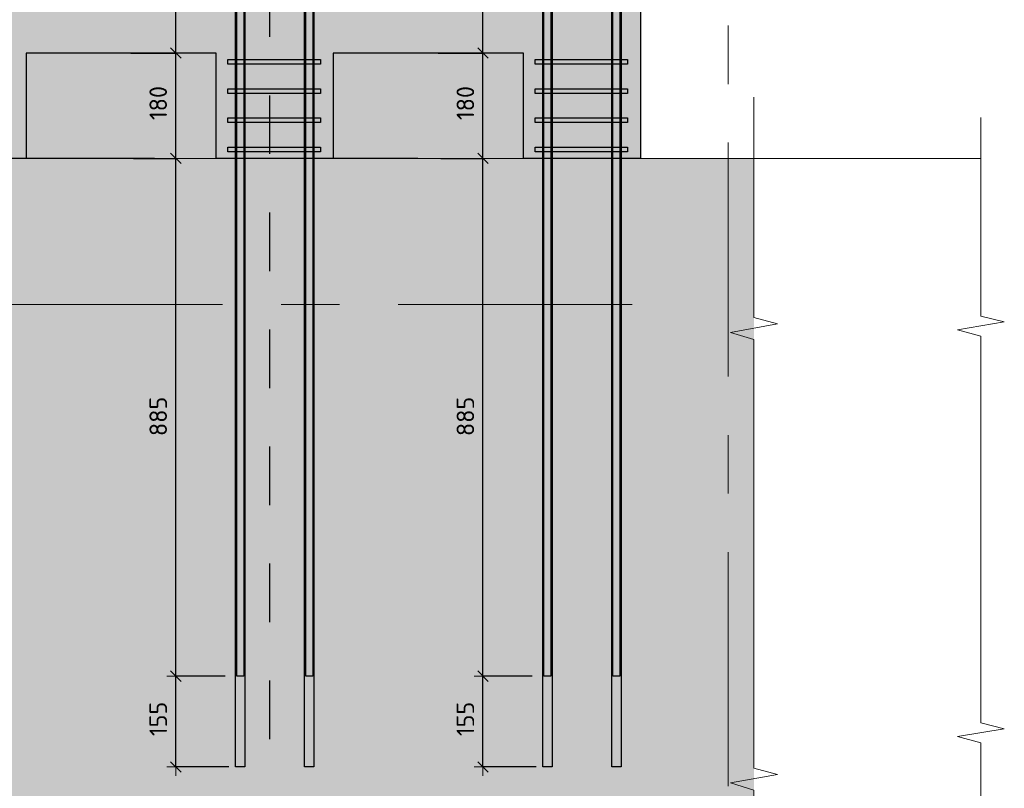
# Model space of a CAD drawing. Header units: metres. Extents: x -38 to 97, y -15 to 21.
# Tile 55 of 229: x 83.24 to 84.93, y -6.93 to -5.61. Entities that reach past the tile are written whole.
import ezdxf

# ---------------------------------------------------------------- set-up
doc = ezdxf.new("R2010")
doc.units = ezdxf.units.M
doc.header["$PDMODE"] = 65
for name, pattern in [('______11', [0.5, 0.4, -0.05, 0, -0.05]), ('______2', [0.0405, 0.03, -0.0105]), ('______5', [1.1, 0.8, -0.1, 0.1, -0.1])]:
    doc.linetypes.add(name, pattern=pattern)
for name, color, linetype, lineweight in [('XR$4$Арм.стержн. Хомут', 240, 'Continuous', 35), ('XR$4$Арм.стержн.горизонт. 1', 180, 'Continuous', 35), ('XR$4$Арм.стержн.горизонт. 2', 202, 'Continuous', 35), ('XR$4$Общий слой (1)_1', 7, 'Continuous', 13), ('XR$4$Осевая линия (1)', 7, '______5', 13), ('XR$4$Перекрытие (1)', 7, 'Continuous', 35), ('XR$4$Размерная линия (1)', 7, 'Continuous', 13), ('XR$6$Арм.стержн. Хомут', 240, 'Continuous', 35), ('XR$6$Арм.стержн.горизонт. 1', 180, 'Continuous', 35), ('XR$6$Арм.стержн.горизонт. 2', 202, 'Continuous', 35), ('XR$6$Общий слой (1)_1', 7, 'Continuous', 13), ('XR$6$Осевая линия (1)', 7, '______5', 13), ('XR$6$Перекрытие (1)', 7, 'Continuous', 35), ('XR$6$Размерная линия (1)', 7, 'Continuous', 13)]:
    doc.layers.add(name, color=color, linetype=linetype, lineweight=lineweight)
doc.styles.add('ISOCPEUR', font='txt')
doc.dimstyles.new('DIMSTYLE_24', dxfattribs={"dimtxt": 0.03, "dimasz": 0.03, "dimexe": 0, "dimexo": 0, "dimgap": 0.015, "dimtad": 2, "dimdec": 0, "dimlfac": 1000, "dimrnd": 5, "dimzin": 12, "dimdsep": 46, "dimtxsty": 'ISOCPEUR', "dimblk1": 'ALL_ML_STRICH', "dimblk2": 'ALL_ML_STRICH', "dimsah": 1, "dimcen": 0, "dimclrd": 7, "dimclre": 256, "dimclrt": 7, "dimadec": 0, "dimazin": 0, "dimtfac": 1, "dimtdec": 0, "dimtix": 1, "dimtmove": 2, "dimatfit": 3, "dimfxl": 0, "dimtzin": 0, "dimlwd": 0, "dimlwe": -3, "dimarcsym": 0})
pattern_1 = [(0, (0.45, 0.45), (0.225, 0.225), [0.225, -0.225]), (90, (0.45, 0.45), (-0.225, 0.225), [0.225, -0.225])]

# ---------------------------------------------------------------- blocks, each defined once
blk = doc.blocks.new('ЭЛЕМЕНТ_УЗОРА_19')
at = {"color": 7, "linetype": 'Continuous', "lineweight": 13, "transparency": 33554687}
for points in [[(84.8875, -5.7799), (84.8875, -6.1198), (84.9275, -6.1295), (84.8475, -6.1427), (84.8875, -6.1538), (84.8875, -6.4749)], [(84.8875, -6.4749), (84.8875, -6.8148), (84.9275, -6.8245), (84.8475, -6.8377), (84.8875, -6.8488), (84.8875, -7.1699)]]:
    blk.add_lwpolyline(points, dxfattribs=at)
blk = doc.blocks.new('ALL_ML_STRICH')
at = {"color": 0, "linetype": 'ByBlock', "lineweight": -2}
for p, q in [((-1, 0), (0.5, 0)), ((-0.3, -0.3), (0.3, 0.3)), ((0, -0.5), (0, 0.5))]:
    blk.add_line(p, q, dxfattribs=at)
blk = doc.blocks.new('*D403')
at = {"layer": 'DEFPOINTS', "color": 7, "linetype": 'Continuous', "lineweight": 13, "transparency": 33554687}
for p in [(84.1406, -6.7349), (84.0364, -6.8899), (84.1471, -6.8899)]:
    blk.add_point(p, dxfattribs=at)
at = {"layer": 'XR$4$Размерная линия (1)', "color": 9, "linetype": 'Continuous', "lineweight": -2, "true_color": 0xc7c7c7, "transparency": 33554687}
for p, q in [((84.1206, -6.7349), (84.0364, -6.7349)), ((84.1271, -6.8899), (84.0364, -6.8899))]:
    blk.add_line(p, q, dxfattribs=at)
at = {"layer": 'XR$4$Размерная линия (1)', "color": 7, "linetype": 'Continuous', "lineweight": -2, "transparency": 33554687}
blk.add_line((84.0364, -6.8899), (84.0364, -6.7349), dxfattribs=at)
at = {"layer": 'XR$4$Размерная линия (1)', "color": 7, "linetype": 'Continuous', "lineweight": 13, "transparency": 33554687, "xscale": 0.03, "yscale": 0.03, "zscale": 0.03}
for p, rotation in [((84.0364, -6.7349), 90), ((84.0364, -6.8899), 270)]:
    blk.add_blockref('ALL_ML_STRICH', p, dxfattribs=dict(at, rotation=rotation))
at = {"layer": 'XR$4$Размерная линия (1)', "color": 7, "linetype": 'Continuous', "lineweight": 13, "transparency": 33554687, "insert": (84.0064, -6.8079), "char_height": 0.03, "width": 0.09, "attachment_point": 5, "rotation": 90, "style": 'ISOCPEUR'}
blk.add_mtext('\\A1;{155}', dxfattribs=at)
blk = doc.blocks.new('*D404')
at = {"layer": 'DEFPOINTS', "color": 7, "linetype": 'Continuous', "lineweight": 13, "transparency": 33554687}
for p in [(83.9444, -5.8499), (84.0364, -6.7349), (84.1406, -6.7349)]:
    blk.add_point(p, dxfattribs=at)
at = {"layer": 'XR$4$Размерная линия (1)', "color": 9, "linetype": 'Continuous', "lineweight": -2, "true_color": 0xc7c7c7, "transparency": 33554687}
for p, q in [((83.9644, -5.8499), (84.0364, -5.8499)), ((84.1206, -6.7349), (84.0364, -6.7349))]:
    blk.add_line(p, q, dxfattribs=at)
at = {"layer": 'XR$4$Размерная линия (1)', "color": 7, "linetype": 'Continuous', "lineweight": -2, "transparency": 33554687}
blk.add_line((84.0364, -6.7349), (84.0364, -5.8499), dxfattribs=at)
at = {"layer": 'XR$4$Размерная линия (1)', "color": 7, "linetype": 'Continuous', "lineweight": 13, "transparency": 33554687, "xscale": 0.03, "yscale": 0.03, "zscale": 0.03}
for p, rotation in [((84.0364, -5.8499), 90), ((84.0364, -6.7349), 270)]:
    blk.add_blockref('ALL_ML_STRICH', p, dxfattribs=dict(at, rotation=rotation))
at = {"layer": 'XR$4$Размерная линия (1)', "color": 7, "linetype": 'Continuous', "lineweight": 13, "transparency": 33554687, "insert": (84.0064, -6.2909), "char_height": 0.03, "width": 0.09, "attachment_point": 5, "rotation": 90, "style": 'ISOCPEUR'}
blk.add_mtext('\\A1;{885}', dxfattribs=at)
blk = doc.blocks.new('*D405')
at = {"layer": 'DEFPOINTS', "color": 7, "linetype": 'Continuous', "lineweight": 13, "transparency": 33554687}
for p in [(83.9397, -5.6699), (83.9444, -5.8499), (84.0364, -5.8499)]:
    blk.add_point(p, dxfattribs=at)
at = {"layer": 'XR$4$Размерная линия (1)', "color": 9, "linetype": 'Continuous', "lineweight": -2, "true_color": 0xc7c7c7, "transparency": 33554687}
for p, q in [((83.9597, -5.6699), (84.0364, -5.6699)), ((83.9644, -5.8499), (84.0364, -5.8499))]:
    blk.add_line(p, q, dxfattribs=at)
at = {"layer": 'XR$4$Размерная линия (1)', "color": 7, "linetype": 'Continuous', "lineweight": -2, "transparency": 33554687}
blk.add_line((84.0364, -5.8499), (84.0364, -5.6699), dxfattribs=at)
at = {"layer": 'XR$4$Размерная линия (1)', "color": 7, "linetype": 'Continuous', "lineweight": 13, "transparency": 33554687, "xscale": 0.03, "yscale": 0.03, "zscale": 0.03}
for p, rotation in [((84.0364, -5.6699), 90), ((84.0364, -5.8499), 270)]:
    blk.add_blockref('ALL_ML_STRICH', p, dxfattribs=dict(at, rotation=rotation))
at = {"layer": 'XR$4$Размерная линия (1)', "color": 7, "linetype": 'Continuous', "lineweight": 13, "transparency": 33554687, "insert": (84.0064, -5.7554), "char_height": 0.03, "width": 0.09, "attachment_point": 5, "rotation": 90, "style": 'ISOCPEUR'}
blk.add_mtext('\\A1;{180}', dxfattribs=at)
blk = doc.blocks.new('*D406')
at = {"layer": 'DEFPOINTS', "color": 7, "linetype": 'Continuous', "lineweight": 13, "transparency": 33554687}
for p in [(84.1406, -4.7849), (83.9397, -5.6699), (84.0364, -5.6699)]:
    blk.add_point(p, dxfattribs=at)
at = {"layer": 'XR$4$Размерная линия (1)', "color": 9, "linetype": 'Continuous', "lineweight": -2, "true_color": 0xc7c7c7, "transparency": 33554687}
for p, q in [((84.1206, -4.7849), (84.0364, -4.7849)), ((83.9597, -5.6699), (84.0364, -5.6699))]:
    blk.add_line(p, q, dxfattribs=at)
at = {"layer": 'XR$4$Размерная линия (1)', "color": 7, "linetype": 'Continuous', "lineweight": -2, "transparency": 33554687}
blk.add_line((84.0364, -5.6699), (84.0364, -4.7849), dxfattribs=at)
at = {"layer": 'XR$4$Размерная линия (1)', "color": 7, "linetype": 'Continuous', "lineweight": 13, "transparency": 33554687, "xscale": 0.03, "yscale": 0.03, "zscale": 0.03}
for p, rotation in [((84.0364, -4.7849), 90), ((84.0364, -5.6699), 270)]:
    blk.add_blockref('ALL_ML_STRICH', p, dxfattribs=dict(at, rotation=rotation))
at = {"layer": 'XR$4$Размерная линия (1)', "color": 7, "linetype": 'Continuous', "lineweight": 13, "transparency": 33554687, "insert": (84.0064, -5.2259), "char_height": 0.03, "width": 0.09, "attachment_point": 5, "rotation": 90, "style": 'ISOCPEUR'}
blk.add_mtext('\\A1;{885}', dxfattribs=at)
blk = doc.blocks.new('*D408')
at = {"layer": 'DEFPOINTS', "color": 7, "linetype": 'Continuous', "lineweight": 13, "transparency": 33554687}
for p in [(83.6156, -6.7349), (83.5114, -6.8899), (83.6221, -6.8899)]:
    blk.add_point(p, dxfattribs=at)
at = {"layer": 'XR$4$Размерная линия (1)', "color": 9, "linetype": 'Continuous', "lineweight": -2, "true_color": 0xc7c7c7, "transparency": 33554687}
for p, q in [((83.5956, -6.7349), (83.5114, -6.7349)), ((83.6021, -6.8899), (83.5114, -6.8899))]:
    blk.add_line(p, q, dxfattribs=at)
at = {"layer": 'XR$4$Размерная линия (1)', "color": 7, "linetype": 'Continuous', "lineweight": -2, "transparency": 33554687}
blk.add_line((83.5114, -6.8899), (83.5114, -6.7349), dxfattribs=at)
at = {"layer": 'XR$4$Размерная линия (1)', "color": 7, "linetype": 'Continuous', "lineweight": 13, "transparency": 33554687, "xscale": 0.03, "yscale": 0.03, "zscale": 0.03}
for p, rotation in [((83.5114, -6.7349), 90), ((83.5114, -6.8899), 270)]:
    blk.add_blockref('ALL_ML_STRICH', p, dxfattribs=dict(at, rotation=rotation))
at = {"layer": 'XR$4$Размерная линия (1)', "color": 7, "linetype": 'Continuous', "lineweight": 13, "transparency": 33554687, "insert": (83.4814, -6.8079), "char_height": 0.03, "width": 0.09, "attachment_point": 5, "rotation": 90, "style": 'ISOCPEUR'}
blk.add_mtext('\\A1;{155}', dxfattribs=at)
blk = doc.blocks.new('*D409')
at = {"layer": 'DEFPOINTS', "color": 7, "linetype": 'Continuous', "lineweight": 13, "transparency": 33554687}
for p in [(83.4194, -5.8499), (83.5114, -6.7349), (83.6156, -6.7349)]:
    blk.add_point(p, dxfattribs=at)
at = {"layer": 'XR$4$Размерная линия (1)', "color": 9, "linetype": 'Continuous', "lineweight": -2, "true_color": 0xc7c7c7, "transparency": 33554687}
for p, q in [((83.4394, -5.8499), (83.5114, -5.8499)), ((83.5956, -6.7349), (83.5114, -6.7349))]:
    blk.add_line(p, q, dxfattribs=at)
at = {"layer": 'XR$4$Размерная линия (1)', "color": 7, "linetype": 'Continuous', "lineweight": -2, "transparency": 33554687}
blk.add_line((83.5114, -6.7349), (83.5114, -5.8499), dxfattribs=at)
at = {"layer": 'XR$4$Размерная линия (1)', "color": 7, "linetype": 'Continuous', "lineweight": 13, "transparency": 33554687, "xscale": 0.03, "yscale": 0.03, "zscale": 0.03}
for p, rotation in [((83.5114, -5.8499), 90), ((83.5114, -6.7349), 270)]:
    blk.add_blockref('ALL_ML_STRICH', p, dxfattribs=dict(at, rotation=rotation))
at = {"layer": 'XR$4$Размерная линия (1)', "color": 7, "linetype": 'Continuous', "lineweight": 13, "transparency": 33554687, "insert": (83.4814, -6.2909), "char_height": 0.03, "width": 0.09, "attachment_point": 5, "rotation": 90, "style": 'ISOCPEUR'}
blk.add_mtext('\\A1;{885}', dxfattribs=at)
blk = doc.blocks.new('*D410')
at = {"layer": 'DEFPOINTS', "color": 7, "linetype": 'Continuous', "lineweight": 13, "transparency": 33554687}
for p in [(83.4147, -5.6699), (83.4194, -5.8499), (83.5114, -5.8499)]:
    blk.add_point(p, dxfattribs=at)
at = {"layer": 'XR$4$Размерная линия (1)', "color": 9, "linetype": 'Continuous', "lineweight": -2, "true_color": 0xc7c7c7, "transparency": 33554687}
for p, q in [((83.4347, -5.6699), (83.5114, -5.6699)), ((83.4394, -5.8499), (83.5114, -5.8499))]:
    blk.add_line(p, q, dxfattribs=at)
at = {"layer": 'XR$4$Размерная линия (1)', "color": 7, "linetype": 'Continuous', "lineweight": -2, "transparency": 33554687}
blk.add_line((83.5114, -5.8499), (83.5114, -5.6699), dxfattribs=at)
at = {"layer": 'XR$4$Размерная линия (1)', "color": 7, "linetype": 'Continuous', "lineweight": 13, "transparency": 33554687, "xscale": 0.03, "yscale": 0.03, "zscale": 0.03}
for p, rotation in [((83.5114, -5.6699), 90), ((83.5114, -5.8499), 270)]:
    blk.add_blockref('ALL_ML_STRICH', p, dxfattribs=dict(at, rotation=rotation))
at = {"layer": 'XR$4$Размерная линия (1)', "color": 7, "linetype": 'Continuous', "lineweight": 13, "transparency": 33554687, "insert": (83.4814, -5.7554), "char_height": 0.03, "width": 0.09, "attachment_point": 5, "rotation": 90, "style": 'ISOCPEUR'}
blk.add_mtext('\\A1;{180}', dxfattribs=at)
blk = doc.blocks.new('*D411')
at = {"layer": 'DEFPOINTS', "color": 7, "linetype": 'Continuous', "lineweight": 13, "transparency": 33554687}
for p in [(83.6156, -4.7849), (83.4147, -5.6699), (83.5114, -5.6699)]:
    blk.add_point(p, dxfattribs=at)
at = {"layer": 'XR$4$Размерная линия (1)', "color": 9, "linetype": 'Continuous', "lineweight": -2, "true_color": 0xc7c7c7, "transparency": 33554687}
for p, q in [((83.5956, -4.7849), (83.5114, -4.7849)), ((83.4347, -5.6699), (83.5114, -5.6699))]:
    blk.add_line(p, q, dxfattribs=at)
at = {"layer": 'XR$4$Размерная линия (1)', "color": 7, "linetype": 'Continuous', "lineweight": -2, "transparency": 33554687}
blk.add_line((83.5114, -5.6699), (83.5114, -4.7849), dxfattribs=at)
at = {"layer": 'XR$4$Размерная линия (1)', "color": 7, "linetype": 'Continuous', "lineweight": 13, "transparency": 33554687, "xscale": 0.03, "yscale": 0.03, "zscale": 0.03}
for p, rotation in [((83.5114, -4.7849), 90), ((83.5114, -5.6699), 270)]:
    blk.add_blockref('ALL_ML_STRICH', p, dxfattribs=dict(at, rotation=rotation))
at = {"layer": 'XR$4$Размерная линия (1)', "color": 7, "linetype": 'Continuous', "lineweight": 13, "transparency": 33554687, "insert": (83.4814, -5.2259), "char_height": 0.03, "width": 0.09, "attachment_point": 5, "rotation": 90, "style": 'ISOCPEUR'}
blk.add_mtext('\\A1;{885}', dxfattribs=at)
blk = doc.blocks.new('*D734')
at = {"layer": 'DEFPOINTS', "color": 7, "linetype": 'Continuous', "lineweight": 13, "transparency": 33554687}
for p in [(84.1406, -6.7349), (84.0364, -6.8899), (84.1471, -6.8899)]:
    blk.add_point(p, dxfattribs=at)
at = {"layer": 'XR$6$Размерная линия (1)', "color": 9, "linetype": 'Continuous', "lineweight": -2, "true_color": 0xc7c7c7, "transparency": 33554687}
for p, q in [((84.1206, -6.7349), (84.0364, -6.7349)), ((84.1271, -6.8899), (84.0364, -6.8899))]:
    blk.add_line(p, q, dxfattribs=at)
at = {"layer": 'XR$6$Размерная линия (1)', "color": 7, "linetype": 'Continuous', "lineweight": -2, "transparency": 33554687}
blk.add_line((84.0364, -6.8899), (84.0364, -6.7349), dxfattribs=at)
at = {"layer": 'XR$6$Размерная линия (1)', "color": 7, "linetype": 'Continuous', "lineweight": 13, "transparency": 33554687, "xscale": 0.03, "yscale": 0.03, "zscale": 0.03}
for p, rotation in [((84.0364, -6.7349), 90), ((84.0364, -6.8899), 270)]:
    blk.add_blockref('ALL_ML_STRICH', p, dxfattribs=dict(at, rotation=rotation))
at = {"layer": 'XR$6$Размерная линия (1)', "color": 7, "linetype": 'Continuous', "lineweight": 13, "transparency": 33554687, "insert": (84.0064, -6.8079), "char_height": 0.03, "width": 0.09, "attachment_point": 5, "rotation": 90, "style": 'ISOCPEUR'}
blk.add_mtext('\\A1;{155}', dxfattribs=at)
blk = doc.blocks.new('*D735')
at = {"layer": 'DEFPOINTS', "color": 7, "linetype": 'Continuous', "lineweight": 13, "transparency": 33554687}
for p in [(83.9444, -5.8499), (84.0364, -6.7349), (84.1406, -6.7349)]:
    blk.add_point(p, dxfattribs=at)
at = {"layer": 'XR$6$Размерная линия (1)', "color": 9, "linetype": 'Continuous', "lineweight": -2, "true_color": 0xc7c7c7, "transparency": 33554687}
for p, q in [((83.9644, -5.8499), (84.0364, -5.8499)), ((84.1206, -6.7349), (84.0364, -6.7349))]:
    blk.add_line(p, q, dxfattribs=at)
at = {"layer": 'XR$6$Размерная линия (1)', "color": 7, "linetype": 'Continuous', "lineweight": -2, "transparency": 33554687}
blk.add_line((84.0364, -6.7349), (84.0364, -5.8499), dxfattribs=at)
at = {"layer": 'XR$6$Размерная линия (1)', "color": 7, "linetype": 'Continuous', "lineweight": 13, "transparency": 33554687, "xscale": 0.03, "yscale": 0.03, "zscale": 0.03}
for p, rotation in [((84.0364, -5.8499), 90), ((84.0364, -6.7349), 270)]:
    blk.add_blockref('ALL_ML_STRICH', p, dxfattribs=dict(at, rotation=rotation))
at = {"layer": 'XR$6$Размерная линия (1)', "color": 7, "linetype": 'Continuous', "lineweight": 13, "transparency": 33554687, "insert": (84.0064, -6.2909), "char_height": 0.03, "width": 0.09, "attachment_point": 5, "rotation": 90, "style": 'ISOCPEUR'}
blk.add_mtext('\\A1;{885}', dxfattribs=at)
blk = doc.blocks.new('*D736')
at = {"layer": 'DEFPOINTS', "color": 7, "linetype": 'Continuous', "lineweight": 13, "transparency": 33554687}
for p in [(83.9397, -5.6699), (83.9444, -5.8499), (84.0364, -5.8499)]:
    blk.add_point(p, dxfattribs=at)
at = {"layer": 'XR$6$Размерная линия (1)', "color": 9, "linetype": 'Continuous', "lineweight": -2, "true_color": 0xc7c7c7, "transparency": 33554687}
for p, q in [((83.9597, -5.6699), (84.0364, -5.6699)), ((83.9644, -5.8499), (84.0364, -5.8499))]:
    blk.add_line(p, q, dxfattribs=at)
at = {"layer": 'XR$6$Размерная линия (1)', "color": 7, "linetype": 'Continuous', "lineweight": -2, "transparency": 33554687}
blk.add_line((84.0364, -5.8499), (84.0364, -5.6699), dxfattribs=at)
at = {"layer": 'XR$6$Размерная линия (1)', "color": 7, "linetype": 'Continuous', "lineweight": 13, "transparency": 33554687, "xscale": 0.03, "yscale": 0.03, "zscale": 0.03}
for p, rotation in [((84.0364, -5.6699), 90), ((84.0364, -5.8499), 270)]:
    blk.add_blockref('ALL_ML_STRICH', p, dxfattribs=dict(at, rotation=rotation))
at = {"layer": 'XR$6$Размерная линия (1)', "color": 7, "linetype": 'Continuous', "lineweight": 13, "transparency": 33554687, "insert": (84.0064, -5.7554), "char_height": 0.03, "width": 0.09, "attachment_point": 5, "rotation": 90, "style": 'ISOCPEUR'}
blk.add_mtext('\\A1;{180}', dxfattribs=at)
blk = doc.blocks.new('*D737')
at = {"layer": 'DEFPOINTS', "color": 7, "linetype": 'Continuous', "lineweight": 13, "transparency": 33554687}
for p in [(84.1406, -4.7849), (83.9397, -5.6699), (84.0364, -5.6699)]:
    blk.add_point(p, dxfattribs=at)
at = {"layer": 'XR$6$Размерная линия (1)', "color": 9, "linetype": 'Continuous', "lineweight": -2, "true_color": 0xc7c7c7, "transparency": 33554687}
for p, q in [((84.1206, -4.7849), (84.0364, -4.7849)), ((83.9597, -5.6699), (84.0364, -5.6699))]:
    blk.add_line(p, q, dxfattribs=at)
at = {"layer": 'XR$6$Размерная линия (1)', "color": 7, "linetype": 'Continuous', "lineweight": -2, "transparency": 33554687}
blk.add_line((84.0364, -5.6699), (84.0364, -4.7849), dxfattribs=at)
at = {"layer": 'XR$6$Размерная линия (1)', "color": 7, "linetype": 'Continuous', "lineweight": 13, "transparency": 33554687, "xscale": 0.03, "yscale": 0.03, "zscale": 0.03}
for p, rotation in [((84.0364, -4.7849), 90), ((84.0364, -5.6699), 270)]:
    blk.add_blockref('ALL_ML_STRICH', p, dxfattribs=dict(at, rotation=rotation))
at = {"layer": 'XR$6$Размерная линия (1)', "color": 7, "linetype": 'Continuous', "lineweight": 13, "transparency": 33554687, "insert": (84.0064, -5.2259), "char_height": 0.03, "width": 0.09, "attachment_point": 5, "rotation": 90, "style": 'ISOCPEUR'}
blk.add_mtext('\\A1;{885}', dxfattribs=at)
blk = doc.blocks.new('*D739')
at = {"layer": 'DEFPOINTS', "color": 7, "linetype": 'Continuous', "lineweight": 13, "transparency": 33554687}
for p in [(83.6156, -6.7349), (83.5114, -6.8899), (83.6221, -6.8899)]:
    blk.add_point(p, dxfattribs=at)
at = {"layer": 'XR$6$Размерная линия (1)', "color": 9, "linetype": 'Continuous', "lineweight": -2, "true_color": 0xc7c7c7, "transparency": 33554687}
for p, q in [((83.5956, -6.7349), (83.5114, -6.7349)), ((83.6021, -6.8899), (83.5114, -6.8899))]:
    blk.add_line(p, q, dxfattribs=at)
at = {"layer": 'XR$6$Размерная линия (1)', "color": 7, "linetype": 'Continuous', "lineweight": -2, "transparency": 33554687}
blk.add_line((83.5114, -6.8899), (83.5114, -6.7349), dxfattribs=at)
at = {"layer": 'XR$6$Размерная линия (1)', "color": 7, "linetype": 'Continuous', "lineweight": 13, "transparency": 33554687, "xscale": 0.03, "yscale": 0.03, "zscale": 0.03}
for p, rotation in [((83.5114, -6.7349), 90), ((83.5114, -6.8899), 270)]:
    blk.add_blockref('ALL_ML_STRICH', p, dxfattribs=dict(at, rotation=rotation))
at = {"layer": 'XR$6$Размерная линия (1)', "color": 7, "linetype": 'Continuous', "lineweight": 13, "transparency": 33554687, "insert": (83.4814, -6.8079), "char_height": 0.03, "width": 0.09, "attachment_point": 5, "rotation": 90, "style": 'ISOCPEUR'}
blk.add_mtext('\\A1;{155}', dxfattribs=at)
blk = doc.blocks.new('*D740')
at = {"layer": 'DEFPOINTS', "color": 7, "linetype": 'Continuous', "lineweight": 13, "transparency": 33554687}
for p in [(83.4194, -5.8499), (83.5114, -6.7349), (83.6156, -6.7349)]:
    blk.add_point(p, dxfattribs=at)
at = {"layer": 'XR$6$Размерная линия (1)', "color": 9, "linetype": 'Continuous', "lineweight": -2, "true_color": 0xc7c7c7, "transparency": 33554687}
for p, q in [((83.4394, -5.8499), (83.5114, -5.8499)), ((83.5956, -6.7349), (83.5114, -6.7349))]:
    blk.add_line(p, q, dxfattribs=at)
at = {"layer": 'XR$6$Размерная линия (1)', "color": 7, "linetype": 'Continuous', "lineweight": -2, "transparency": 33554687}
blk.add_line((83.5114, -6.7349), (83.5114, -5.8499), dxfattribs=at)
at = {"layer": 'XR$6$Размерная линия (1)', "color": 7, "linetype": 'Continuous', "lineweight": 13, "transparency": 33554687, "xscale": 0.03, "yscale": 0.03, "zscale": 0.03}
for p, rotation in [((83.5114, -5.8499), 90), ((83.5114, -6.7349), 270)]:
    blk.add_blockref('ALL_ML_STRICH', p, dxfattribs=dict(at, rotation=rotation))
at = {"layer": 'XR$6$Размерная линия (1)', "color": 7, "linetype": 'Continuous', "lineweight": 13, "transparency": 33554687, "insert": (83.4814, -6.2909), "char_height": 0.03, "width": 0.09, "attachment_point": 5, "rotation": 90, "style": 'ISOCPEUR'}
blk.add_mtext('\\A1;{885}', dxfattribs=at)
blk = doc.blocks.new('*D741')
at = {"layer": 'DEFPOINTS', "color": 7, "linetype": 'Continuous', "lineweight": 13, "transparency": 33554687}
for p in [(83.4147, -5.6699), (83.4194, -5.8499), (83.5114, -5.8499)]:
    blk.add_point(p, dxfattribs=at)
at = {"layer": 'XR$6$Размерная линия (1)', "color": 9, "linetype": 'Continuous', "lineweight": -2, "true_color": 0xc7c7c7, "transparency": 33554687}
for p, q in [((83.4347, -5.6699), (83.5114, -5.6699)), ((83.4394, -5.8499), (83.5114, -5.8499))]:
    blk.add_line(p, q, dxfattribs=at)
at = {"layer": 'XR$6$Размерная линия (1)', "color": 7, "linetype": 'Continuous', "lineweight": -2, "transparency": 33554687}
blk.add_line((83.5114, -5.8499), (83.5114, -5.6699), dxfattribs=at)
at = {"layer": 'XR$6$Размерная линия (1)', "color": 7, "linetype": 'Continuous', "lineweight": 13, "transparency": 33554687, "xscale": 0.03, "yscale": 0.03, "zscale": 0.03}
for p, rotation in [((83.5114, -5.6699), 90), ((83.5114, -5.8499), 270)]:
    blk.add_blockref('ALL_ML_STRICH', p, dxfattribs=dict(at, rotation=rotation))
at = {"layer": 'XR$6$Размерная линия (1)', "color": 7, "linetype": 'Continuous', "lineweight": 13, "transparency": 33554687, "insert": (83.4814, -5.7554), "char_height": 0.03, "width": 0.09, "attachment_point": 5, "rotation": 90, "style": 'ISOCPEUR'}
blk.add_mtext('\\A1;{180}', dxfattribs=at)
blk = doc.blocks.new('*D742')
at = {"layer": 'DEFPOINTS', "color": 7, "linetype": 'Continuous', "lineweight": 13, "transparency": 33554687}
for p in [(83.6156, -4.7849), (83.4147, -5.6699), (83.5114, -5.6699)]:
    blk.add_point(p, dxfattribs=at)
at = {"layer": 'XR$6$Размерная линия (1)', "color": 9, "linetype": 'Continuous', "lineweight": -2, "true_color": 0xc7c7c7, "transparency": 33554687}
for p, q in [((83.5956, -4.7849), (83.5114, -4.7849)), ((83.4347, -5.6699), (83.5114, -5.6699))]:
    blk.add_line(p, q, dxfattribs=at)
at = {"layer": 'XR$6$Размерная линия (1)', "color": 7, "linetype": 'Continuous', "lineweight": -2, "transparency": 33554687}
blk.add_line((83.5114, -5.6699), (83.5114, -4.7849), dxfattribs=at)
at = {"layer": 'XR$6$Размерная линия (1)', "color": 7, "linetype": 'Continuous', "lineweight": 13, "transparency": 33554687, "xscale": 0.03, "yscale": 0.03, "zscale": 0.03}
for p, rotation in [((83.5114, -4.7849), 90), ((83.5114, -5.6699), 270)]:
    blk.add_blockref('ALL_ML_STRICH', p, dxfattribs=dict(at, rotation=rotation))
at = {"layer": 'XR$6$Размерная линия (1)', "color": 7, "linetype": 'Continuous', "lineweight": 13, "transparency": 33554687, "insert": (83.4814, -5.2259), "char_height": 0.03, "width": 0.09, "attachment_point": 5, "rotation": 90, "style": 'ISOCPEUR'}
blk.add_mtext('\\A1;{885}', dxfattribs=at)
blk = doc.blocks.new('ЭЛЕМЕНТ_УЗОРА_33')
at = {"color": 7, "linetype": 'Continuous', "lineweight": 13, "transparency": 33554687}
blk.add_line((84.4996, -7.2854), (84.4996, -7.2854), dxfattribs=at)
for points in [[(84.4996, -5.7454), (84.4996, -6.1219), (84.5396, -6.1327), (84.4596, -6.1473), (84.4996, -6.1596), (84.4996, -6.5154)], [(84.4996, -6.5154), (84.4996, -6.8919), (84.5396, -6.9027), (84.4596, -6.9173), (84.4996, -6.9296), (84.4996, -7.2854)]]:
    blk.add_lwpolyline(points, dxfattribs=at)
blk = doc.blocks.new('СЛОЖНЫЙ_ОБЪЕКТ_98')
at = {"linetype": 'Continuous', "lineweight": 25, "true_color": 0x000000, "transparency": 33554687}
blk.add_hatch(color=18, dxfattribs=at).paths.add_polyline_path([(83.6843, -6.9992), (83.6844, -6.9985), (83.6844, -6.901), (83.6593, -6.901), (83.6593, -6.9985), (83.6593, -6.9992), (83.6595, -7), (83.6597, -7.0007), (83.6601, -7.0014), (83.6605, -7.002), (83.661, -7.0026), (83.6616, -7.0031), (83.6622, -7.0035), (83.6629, -7.0039), (83.6636, -7.0041), (83.6644, -7.0043), (83.6652, -7.0043), (83.6785, -7.0043), (83.6793, -7.0043), (83.68, -7.0041), (83.6807, -7.0039), (83.6814, -7.0035), (83.6821, -7.0031), (83.6827, -7.0026), (83.6832, -7.002), (83.6836, -7.0014), (83.6839, -7.0007), (83.6842, -7)])
at = {"color": 7, "linetype": '______2', "lineweight": 25, "transparency": 33554687}
blk.add_line((83.6718, -4.5424), (83.6718, -6.901), dxfattribs=at)

msp = doc.modelspace()

# ---------------------------------------------------------------- hatches: boundary and pattern name
at = {"linetype": 'Continuous', "lineweight": 13, "true_color": 0xf1f1f1, "transparency": 33554687}
for points in [[(84.3056, -4.2499), (80.9556, -4.2499), (80.9556, -5.8499), (84.3056, -5.8499)], [(81.24, -7.2854), (84.4996, -7.2854), (84.4996, -5.8499), (81.24, -5.8499)]]:
    msp.add_hatch(color=7, dxfattribs=at).paths.add_polyline_path(points)
at = {"linetype": 'Continuous', "lineweight": 13, "transparency": 33554687}
h = msp.add_hatch(dxfattribs=at)
h.set_pattern_fill('____', scale=0.225, style=0, pattern_type=2)
h.set_pattern_definition(pattern_1)
h.paths.add_polyline_path([(83.5806, -5.6699), (83.2556, -5.6699), (83.2556, -5.8499), (83.5806, -5.8499)], flags=0)
h = msp.add_hatch(dxfattribs=at)
h.set_pattern_fill('____', scale=0.225, style=0, pattern_type=2)
h.set_pattern_definition(pattern_1)
h.paths.add_polyline_path([(83.5806, -5.6699), (83.2556, -5.6699), (83.2556, -5.8499), (83.5806, -5.8499)], flags=0)
h = msp.add_hatch(dxfattribs=at)
h.set_pattern_fill('____', scale=0.225, style=0, pattern_type=2)
h.set_pattern_definition(pattern_1)
h.paths.add_polyline_path([(84.1056, -5.6699), (83.7806, -5.6699), (83.7806, -5.8499), (84.1056, -5.8499)], flags=0)
h = msp.add_hatch(dxfattribs=at)
h.set_pattern_fill('____', scale=0.225, style=0, pattern_type=2)
h.set_pattern_definition(pattern_1)
h.paths.add_polyline_path([(84.1056, -5.6699), (83.7806, -5.6699), (83.7806, -5.8499), (84.1056, -5.8499)], flags=0)

# ---------------------------------------------------------------- linework, layer by layer
at = {"color": 7, "linetype": 'Continuous', "lineweight": 13, "transparency": 33554687}
msp.add_line((81.2406, -5.8499), (84.4306, -5.8499), dxfattribs=at)
at = {"layer": 'XR$4$Арм.стержн. Хомут', "color": 40, "linetype": 'Continuous', "lineweight": 25, "transparency": 33554687}
for points in [[(83.6006, -5.6809), (83.7586, -5.6809), (83.7586, -5.6889), (83.6006, -5.6889), (83.6006, -5.6809)], [(84.1256, -5.6809), (84.2836, -5.6809), (84.2836, -5.6889), (84.1256, -5.6889), (84.1256, -5.6809)], [(83.6006, -5.7309), (83.7586, -5.7309), (83.7586, -5.7389), (83.6006, -5.7389), (83.6006, -5.7309)], [(84.1256, -5.7309), (84.2836, -5.7309), (84.2836, -5.7389), (84.1256, -5.7389), (84.1256, -5.7309)], [(83.6006, -5.7809), (83.7586, -5.7809), (83.7586, -5.7889), (83.6006, -5.7889), (83.6006, -5.7809)], [(84.1256, -5.7809), (84.2836, -5.7809), (84.2836, -5.7889), (84.1256, -5.7889), (84.1256, -5.7809)], [(83.6006, -5.8309), (83.7586, -5.8309), (83.7586, -5.8389), (83.6006, -5.8389), (83.6006, -5.8309)], [(84.1256, -5.8309), (84.2836, -5.8309), (84.2836, -5.8389), (84.1256, -5.8389), (84.1256, -5.8309)]]:
    msp.add_lwpolyline(points, dxfattribs=at)
at = {"layer": 'XR$4$Арм.стержн.горизонт. 1', "color": 7, "linetype": 'Continuous', "lineweight": 25, "transparency": 33554687}
for points in [[(83.6136, -6.8899), (83.6136, -4.5499), (83.6296, -4.5499), (83.6296, -6.8899), (83.6136, -6.8899)], [(83.7316, -6.8899), (83.7316, -4.5499), (83.7476, -4.5499), (83.7476, -6.8899), (83.7316, -6.8899)], [(84.1386, -6.8899), (84.1386, -4.5499), (84.1546, -4.5499), (84.1546, -6.8899), (84.1386, -6.8899)], [(84.2566, -6.8899), (84.2566, -4.5499), (84.2726, -4.5499), (84.2726, -6.8899), (84.2566, -6.8899)]]:
    msp.add_lwpolyline(points, dxfattribs=at)
at = {"layer": 'XR$4$Арм.стержн.горизонт. 2', "color": 34, "linetype": 'Continuous', "lineweight": 25, "transparency": 33554687}
for points in [[(83.6276, -4.7849), (83.6276, -6.7349), (83.6156, -6.7349), (83.6156, -4.7849), (83.6276, -4.7849)], [(83.7456, -4.7849), (83.7456, -6.7349), (83.7336, -6.7349), (83.7336, -4.7849), (83.7456, -4.7849)], [(84.1526, -4.7849), (84.1526, -6.7349), (84.1406, -6.7349), (84.1406, -4.7849), (84.1526, -4.7849)], [(84.2706, -4.7849), (84.2706, -6.7349), (84.2586, -6.7349), (84.2586, -4.7849), (84.2706, -4.7849)]]:
    msp.add_lwpolyline(points, dxfattribs=at)
at = {"layer": 'XR$4$Общий слой (1)_1', "color": 7, "linetype": 'Continuous', "lineweight": 13, "transparency": 33554687}
msp.add_line((80.4556, -5.8499), (84.8875, -5.8499), dxfattribs=at)
at = {"layer": 'XR$4$Осевая линия (1)', "color": 253, "linetype": '______11', "lineweight": 13, "true_color": 0xa0a0a0, "transparency": 33554687}
for p, q in [((84.4555, -4.4229), (84.4555, -7.6593)), ((84.2914, -6.0999), (80.1789, -6.0999))]:
    msp.add_line(p, q, dxfattribs=at)
at = {"layer": 'XR$4$Перекрытие (1)', "color": 7, "linetype": 'Continuous', "lineweight": 25, "transparency": 33554687}
for p, q in [((84.3056, -4.2499), (84.3056, -5.6699)), ((83.2556, -5.6699), (83.2556, -5.8499)), ((83.5806, -5.6699), (83.2556, -5.6699)), ((83.5806, -5.8499), (83.5806, -5.6699)), ((83.7806, -5.6699), (83.7806, -5.8499)), ((84.1056, -5.6699), (83.7806, -5.6699)), ((84.1056, -5.8499), (84.1056, -5.6699)), ((84.3056, -5.6699), (84.3056, -5.8499)), ((83.2556, -5.8499), (83.0556, -5.8499)), ((83.7806, -5.8499), (83.5806, -5.8499)), ((84.3056, -5.8499), (84.1056, -5.8499))]:
    msp.add_line(p, q, dxfattribs=at)
at = {"layer": 'XR$6$Арм.стержн. Хомут', "color": 40, "linetype": 'Continuous', "lineweight": 25, "transparency": 33554687}
for points in [[(83.6006, -5.6809), (83.7586, -5.6809), (83.7586, -5.6889), (83.6006, -5.6889), (83.6006, -5.6809)], [(84.1256, -5.6809), (84.2836, -5.6809), (84.2836, -5.6889), (84.1256, -5.6889), (84.1256, -5.6809)], [(83.6006, -5.7309), (83.7586, -5.7309), (83.7586, -5.7389), (83.6006, -5.7389), (83.6006, -5.7309)], [(84.1256, -5.7309), (84.2836, -5.7309), (84.2836, -5.7389), (84.1256, -5.7389), (84.1256, -5.7309)], [(83.6006, -5.7809), (83.7586, -5.7809), (83.7586, -5.7889), (83.6006, -5.7889), (83.6006, -5.7809)], [(84.1256, -5.7809), (84.2836, -5.7809), (84.2836, -5.7889), (84.1256, -5.7889), (84.1256, -5.7809)], [(83.6006, -5.8309), (83.7586, -5.8309), (83.7586, -5.8389), (83.6006, -5.8389), (83.6006, -5.8309)], [(84.1256, -5.8309), (84.2836, -5.8309), (84.2836, -5.8389), (84.1256, -5.8389), (84.1256, -5.8309)]]:
    msp.add_lwpolyline(points, dxfattribs=at)
at = {"layer": 'XR$6$Арм.стержн.горизонт. 1', "color": 7, "linetype": 'Continuous', "lineweight": 25, "transparency": 33554687}
for points in [[(83.6136, -6.8899), (83.6136, -4.5499), (83.6296, -4.5499), (83.6296, -6.8899), (83.6136, -6.8899)], [(83.7316, -6.8899), (83.7316, -4.5499), (83.7476, -4.5499), (83.7476, -6.8899), (83.7316, -6.8899)], [(84.1386, -6.8899), (84.1386, -4.5499), (84.1546, -4.5499), (84.1546, -6.8899), (84.1386, -6.8899)], [(84.2566, -6.8899), (84.2566, -4.5499), (84.2726, -4.5499), (84.2726, -6.8899), (84.2566, -6.8899)]]:
    msp.add_lwpolyline(points, dxfattribs=at)
at = {"layer": 'XR$6$Арм.стержн.горизонт. 2', "color": 34, "linetype": 'Continuous', "lineweight": 25, "transparency": 33554687}
for points in [[(83.6276, -4.7849), (83.6276, -6.7349), (83.6156, -6.7349), (83.6156, -4.7849), (83.6276, -4.7849)], [(83.7456, -4.7849), (83.7456, -6.7349), (83.7336, -6.7349), (83.7336, -4.7849), (83.7456, -4.7849)], [(84.1526, -4.7849), (84.1526, -6.7349), (84.1406, -6.7349), (84.1406, -4.7849), (84.1526, -4.7849)], [(84.2706, -4.7849), (84.2706, -6.7349), (84.2586, -6.7349), (84.2586, -4.7849), (84.2706, -4.7849)]]:
    msp.add_lwpolyline(points, dxfattribs=at)
at = {"layer": 'XR$6$Общий слой (1)_1', "color": 7, "linetype": 'Continuous', "lineweight": 13, "transparency": 33554687}
for p in [(80.455, -5.8499), (80.4556, -5.8499)]:
    msp.add_line(p, (84.4996, -5.8499), dxfattribs=at)
at = {"layer": 'XR$6$Осевая линия (1)', "color": 253, "linetype": '______11', "lineweight": 13, "true_color": 0xa0a0a0, "transparency": 33554687}
msp.add_line((84.2914, -6.0999), (79.9389, -6.0999), dxfattribs=at)
at = {"layer": 'XR$6$Перекрытие (1)', "color": 7, "linetype": 'Continuous', "lineweight": 25, "transparency": 33554687}
for p, q in [((84.3056, -4.2499), (84.3056, -5.6699)), ((83.2556, -5.6699), (83.2556, -5.8499)), ((83.5806, -5.6699), (83.2556, -5.6699)), ((83.5806, -5.8499), (83.5806, -5.6699)), ((83.7806, -5.6699), (83.7806, -5.8499)), ((84.1056, -5.6699), (83.7806, -5.6699)), ((84.1056, -5.8499), (84.1056, -5.6699)), ((84.3056, -5.6699), (84.3056, -5.8499)), ((83.2556, -5.8499), (83.0556, -5.8499)), ((83.7806, -5.8499), (83.5806, -5.8499)), ((84.3056, -5.8499), (84.1056, -5.8499))]:
    msp.add_line(p, q, dxfattribs=at)

# ---------------------------------------------------------------- block references
at = {"color": 7, "linetype": 'Continuous', "lineweight": 13, "transparency": 33554687}
for name in ['СЛОЖНЫЙ_ОБЪЕКТ_98', 'ЭЛЕМЕНТ_УЗОРА_19', 'ЭЛЕМЕНТ_УЗОРА_33']:
    msp.add_blockref(name, (0, 0), dxfattribs=at)

# ---------------------------------------------------------------- dimensions: what is measured, and where the dimension line sits
at = {"layer": 'XR$4$Размерная линия (1)', "color": 7, "linetype": 'Continuous', "lineweight": 13, "transparency": 33554687}
for base, p1, p2, picture, middle in [((83.5114, -4.7849), (83.4347, -5.6699), (83.5956, -4.7849), '*D411', (83.4814, -5.2259)), ((84.0364, -4.7849), (83.9597, -5.6699), (84.1206, -4.7849), '*D406', (84.0064, -5.2259)), ((83.5114, -5.6699), (83.4394, -5.8499), (83.4347, -5.6699), '*D410', (83.4814, -5.7554)), ((84.0364, -5.6699), (83.9644, -5.8499), (83.9597, -5.6699), '*D405', (84.0064, -5.7554)), ((83.5114, -5.8499), (83.5956, -6.7349), (83.4394, -5.8499), '*D409', (83.4814, -6.2909)), ((84.0364, -5.8499), (84.1206, -6.7349), (83.9644, -5.8499), '*D404', (84.0064, -6.2909)), ((83.5114, -6.7349), (83.6021, -6.8899), (83.5956, -6.7349), '*D408', (83.4814, -6.8079)), ((84.0364, -6.7349), (84.1271, -6.8899), (84.1206, -6.7349), '*D403', (84.0064, -6.8079))]:
    dim = msp.add_linear_dim(base=base, p1=p1, p2=p2, angle=90, dimstyle='DIMSTYLE_24', override={"dimpost": '<>', "dimclrd": 7, "dimclre": 9, "dimclrt": 7, "dimlwd": 0, "dimlwe": 65533}, dxfattribs=at)
    dim.commit()
    dim.dimension.update_dxf_attribs({"geometry": picture, "text_midpoint": middle, "dimtype": 160})
at = {"layer": 'XR$6$Размерная линия (1)', "color": 7, "linetype": 'Continuous', "lineweight": 13, "transparency": 33554687}
for base, p1, p2, picture, middle in [((83.5114, -4.7849), (83.4347, -5.6699), (83.5956, -4.7849), '*D742', (83.4814, -5.2259)), ((84.0364, -4.7849), (83.9597, -5.6699), (84.1206, -4.7849), '*D737', (84.0064, -5.2259)), ((83.5114, -5.6699), (83.4394, -5.8499), (83.4347, -5.6699), '*D741', (83.4814, -5.7554)), ((84.0364, -5.6699), (83.9644, -5.8499), (83.9597, -5.6699), '*D736', (84.0064, -5.7554)), ((83.5114, -5.8499), (83.5956, -6.7349), (83.4394, -5.8499), '*D740', (83.4814, -6.2909)), ((84.0364, -5.8499), (84.1206, -6.7349), (83.9644, -5.8499), '*D735', (84.0064, -6.2909)), ((83.5114, -6.7349), (83.6021, -6.8899), (83.5956, -6.7349), '*D739', (83.4814, -6.8079)), ((84.0364, -6.7349), (84.1271, -6.8899), (84.1206, -6.7349), '*D734', (84.0064, -6.8079))]:
    dim = msp.add_linear_dim(base=base, p1=p1, p2=p2, angle=90, dimstyle='DIMSTYLE_24', override={"dimpost": '<>', "dimclrd": 7, "dimclre": 9, "dimclrt": 7, "dimlwd": 0, "dimlwe": 65533}, dxfattribs=at)
    dim.commit()
    dim.dimension.update_dxf_attribs({"geometry": picture, "text_midpoint": middle, "dimtype": 160})

doc.saveas('drawing.dxf')
